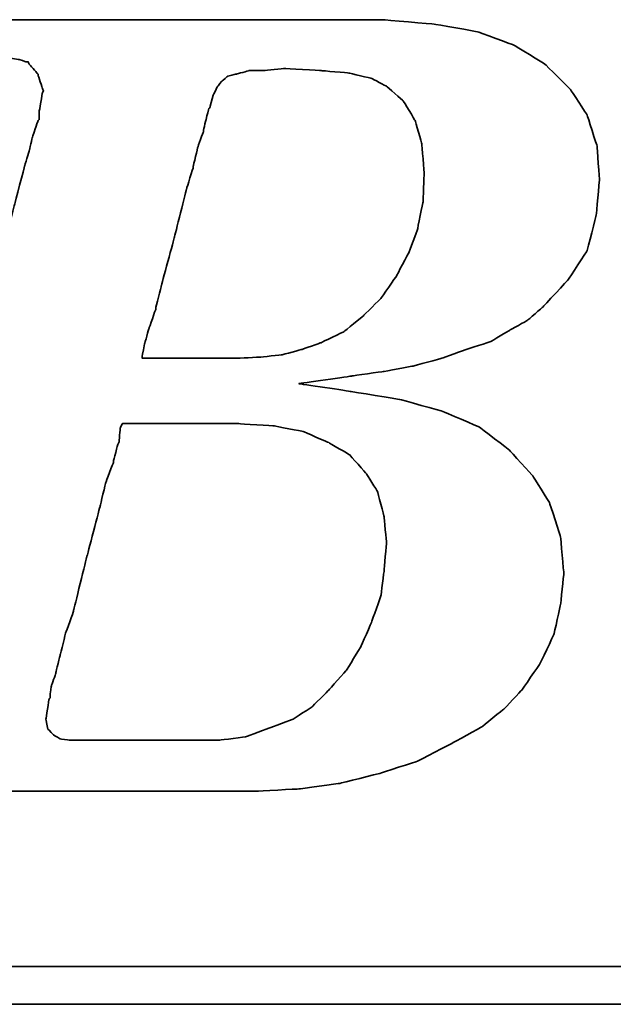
# Model space of a CAD drawing. Header units: millimetres. Extents: x 238 to 550, y 20 to 125.
# Tile 31 of 50: x 454.03 to 455.63, y 55.68 to 58.34. Entities that reach past the tile are written whole.
import ezdxf

# ---------------------------------------------------------------- set-up
doc = ezdxf.new("R2010")
doc.units = ezdxf.units.MM
doc.header["$LTSCALE"] = 0.1
doc.layers.add('DIM', color=4, linetype='CONTINUOUS')
doc.layers.add('layer 1', color=7, linetype='CONTINUOUS')

# ---------------------------------------------------------------- blocks, each defined once
blk = doc.blocks.new('TBI MOTION logo(完整正式版)')
at = {"layer": 'layer 1', "color": 22, "lineweight": 35}
for points, knots in [([(-64.65375, -6.86375), (-64.65375, -6.86375), (-64.84375, -7.29625), (-64.84375, -7.29625), (-64.84375, -7.29625), (-64.84375, -7.29625), (-64.86875, -7.34375), (-64.86875, -7.34375), (-64.86875, -7.34375), (-64.86875, -7.34375), (-64.86875, -7.36875), (-64.86875, -7.36875), (-64.86875, -7.36875), (-64.86875, -7.36875), (-65.15375, -7.65375), (-65.15375, -7.65375), (-65.15375, -7.65375), (-65.15375, -7.65375), (-65.17875, -7.65375), (-65.17875, -7.65375), (-65.17875, -7.65375), (-65.17875, -7.65375), (-65.20375, -7.67875), (-65.20375, -7.67875), (-65.20375, -7.67875), (-65.20375, -7.67875), (-65.58875, -7.87125), (-65.58875, -7.87125), (-65.58875, -7.87125), (-65.58875, -7.87125), (-65.63375, -7.87125), (-65.63375, -7.87125), (-65.63375, -7.87125), (-65.63375, -7.87125), (-65.65875, -7.89375), (-65.65875, -7.89375), (-65.65875, -7.89375), (-65.65875, -7.89375), (-66.09375, -7.94375), (-66.09375, -7.94375), (-66.09375, -7.94375), (-66.09375, -7.94375), (-66.11375, -7.94375), (-66.11375, -7.94375), (-66.11375, -7.94375), (-66.11375, -7.94375), (-66.16375, -7.94375), (-66.16375, -7.94375), (-66.16375, -7.94375), (-66.16375, -7.94375), (-66.30875, -7.94375), (-66.30875, -7.94375), (-66.30875, -7.94375), (-66.30875, -7.94375), (-66.69375, -7.94375), (-66.69375, -7.94375), (-66.69375, -7.94375), (-66.69375, -7.94375), (-67.07375, -7.94375), (-67.07375, -7.94375), (-67.07375, -7.94375), (-67.07375, -7.94375), (-67.12375, -7.94375), (-67.12375, -7.94375), (-67.12375, -7.94375), (-67.12375, -7.94375), (-67.12375, -7.96625), (-67.12375, -7.96625), (-67.12375, -7.96625), (-67.12375, -7.96625), (-67.14875, -7.99125), (-67.14875, -7.99125), (-67.14875, -7.99125), (-67.14875, -7.99125), (-67.24375, -8.34875), (-67.24375, -8.34875), (-67.24375, -8.34875), (-67.24375, -8.34875), (-67.31375, -8.68625), (-67.31375, -8.68625), (-67.31375, -8.68625), (-67.31375, -8.68625), (-67.26875, -8.68625), (-67.26875, -8.68625), (-67.26875, -8.68625), (-67.26875, -8.68625), (-67.07375, -8.68625), (-67.07375, -8.68625), (-67.07375, -8.68625), (-67.07375, -8.68625), (-66.54875, -8.68625), (-66.54875, -8.68625), (-66.54875, -8.68625), (-66.54875, -8.68625), (-65.82625, -8.68625), (-65.82625, -8.68625), (-65.82625, -8.68625), (-65.82625, -8.68625), (-65.01375, -8.68625), (-65.01375, -8.68625), (-65.01375, -8.68625), (-65.01375, -8.68625), (-64.05375, -8.68625), (-64.05375, -8.68625), (-64.05375, -8.68625), (-64.05375, -8.68625), (-62.08375, -8.68625), (-62.08375, -8.68625), (-62.08375, -8.68625), (-62.08375, -8.68625), (-60.06875, -8.68625), (-60.06875, -8.68625), (-60.06875, -8.68625), (-60.06875, -8.68625), (-59.10875, -8.68625), (-59.10875, -8.68625), (-59.10875, -8.68625), (-59.10875, -8.68625), (-58.29375, -8.68625), (-58.29375, -8.68625), (-58.29375, -8.68625), (-58.29375, -8.68625), (-57.57375, -8.68625), (-57.57375, -8.68625), (-57.57375, -8.68625), (-57.57375, -8.68625), (-57.04875, -8.68625), (-57.04875, -8.68625), (-57.04875, -8.68625), (-57.04875, -8.68625), (-56.85375, -8.68625), (-56.85375, -8.68625), (-56.85375, -8.68625), (-56.85375, -8.68625), (-56.70875, -8.68625), (-56.70875, -8.68625), (-56.70875, -8.68625), (-56.70875, -8.68625), (-56.61375, -8.68625), (-56.61375, -8.68625), (-56.61375, -8.68625), (-56.61375, -8.68625), (-56.56875, -8.68625), (-56.56875, -8.68625), (-56.56875, -8.68625), (-56.56875, -8.68625), (-55.65375, -8.63875), (-55.65375, -8.63875), (-55.65375, -8.63875), (-55.65375, -8.63875), (-54.76875, -8.51875), (-54.76875, -8.51875), (-54.76875, -8.51875), (-54.76875, -8.51875), (-53.90375, -8.30375), (-53.90375, -8.30375), (-53.90375, -8.30375), (-53.90375, -8.30375), (-53.08875, -8.03875), (-53.08875, -8.03875), (-53.08875, -8.03875), (-53.08875, -8.03875), (-52.34375, -7.65375), (-52.34375, -7.65375), (-52.34375, -7.65375), (-52.34375, -7.65375), (-51.69875, -7.29625), (-51.69875, -7.29625), (-51.69875, -7.29625), (-51.69875, -7.29625), (-51.21875, -6.91125), (-51.21875, -6.91125), (-51.21875, -6.91125), (-51.21875, -6.91125), (-50.83375, -6.50375), (-50.83375, -6.50375), (-50.83375, -6.50375), (-50.83375, -6.50375), (-50.44875, -5.94875), (-50.44875, -5.94875), (-50.44875, -5.94875), (-50.44875, -5.94875), (-50.13875, -5.30375), (-50.13875, -5.30375), (-50.13875, -5.30375), (-50.13875, -5.30375), (-49.99375, -4.65375), (-49.99375, -4.65375), (-49.99375, -4.65375), (-49.99375, -4.65375), (-49.92375, -3.98375), (-49.92375, -3.98375), (-49.92375, -3.98375), (-49.92375, -3.98375), (-49.99375, -3.19374), (-49.99375, -3.19374), (-49.99375, -3.19374), (-49.99375, -3.19374), (-50.23374, -2.44874), (-50.23374, -2.44874), (-50.23374, -2.44874), (-50.23374, -2.44874), (-50.59375, -1.87374), (-50.59375, -1.87374), (-50.59375, -1.87374), (-50.59375, -1.87374), (-51.09875, -1.31874), (-51.09875, -1.31874), (-51.09875, -1.31874), (-51.09875, -1.31874), (-51.74375, -0.81875), (-51.74375, -0.81875), (-51.74375, -0.81875), (-51.74375, -0.81875), (-52.53875, -0.48125), (-52.53875, -0.48125), (-52.53875, -0.48125), (-52.53875, -0.48125), (-53.47375, -0.21875), (-53.47375, -0.21875), (-53.47375, -0.21875), (-53.47375, -0.21875), (-54.52875, -0.04874), (-54.52875, -0.04874), (-54.52875, -0.04874), (-54.52875, -0.04874), (-55.65375, 0.12125), (-55.65375, 0.12125), (-55.65375, 0.12125), (-55.65375, 0.12125), (-54.50375, 0.28624), (-54.50375, 0.28624), (-54.50375, 0.28624), (-54.50375, 0.28624), (-53.83375, 0.38124), (-53.83375, 0.38124), (-53.83375, 0.38124), (-53.83375, 0.38124), (-53.18375, 0.50125), (-53.18375, 0.50125), (-53.18375, 0.50125), (-53.18375, 0.50125), (-52.55875, 0.66874), (-52.55875, 0.66874), (-52.55875, 0.66874), (-52.55875, 0.66874), (-52.03375, 0.86124), (-52.03375, 0.86124), (-52.03375, 0.86124), (-52.03375, 0.86124), (-51.50374, 1.03124), (-51.50374, 1.03124), (-51.50374, 1.03124), (-51.50374, 1.03124), (-51.09875, 1.27125), (-51.09875, 1.27125), (-51.09875, 1.27125), (-51.09875, 1.27125), (-50.71375, 1.48624), (-50.71375, 1.48624), (-50.71375, 1.48624), (-50.71375, 1.48624), (-50.37625, 1.77625), (-50.37625, 1.77625), (-50.37625, 1.77625), (-50.37625, 1.77625), (-49.82375, 2.37625), (-49.82375, 2.37625), (-49.82375, 2.37625), (-49.82375, 2.37625), (-49.41875, 2.99625), (-49.41875, 2.99625), (-49.41875, 2.99625), (-49.41875, 2.99625), (-49.22375, 3.76625), (-49.22375, 3.76625), (-49.22375, 3.76625), (-49.22375, 3.76625), (-49.15375, 4.50874), (-49.15375, 4.50874), (-49.15375, 4.50874), (-49.15375, 4.50874), (-49.20375, 5.25125), (-49.20375, 5.25125), (-49.20375, 5.25125), (-49.20375, 5.25125), (-49.41875, 5.92625), (-49.41875, 5.92625), (-49.41875, 5.92625), (-49.41875, 5.92625), (-49.77875, 6.47625), (-49.77875, 6.47625), (-49.77875, 6.47625), (-49.77875, 6.47625), (-50.33125, 7.02624), (-50.33125, 7.02624), (-50.33125, 7.02624), (-50.33125, 7.02624), (-51.00125, 7.43625), (-51.00125, 7.43625), (-51.00125, 7.43625), (-51.00125, 7.43625), (-51.79375, 7.72625), (-51.79375, 7.72625), (-51.79375, 7.72625), (-51.79375, 7.72625), (-52.72875, 7.89124), (-52.72875, 7.89124), (-52.72875, 7.89124), (-52.72875, 7.89124), (-53.83375, 7.98625), (-53.83375, 7.98625), (-53.83375, 7.98625), (-53.83375, 7.98625), (-53.92875, 7.98625), (-53.92875, 7.98625), (-53.92875, 7.98625), (-53.92875, 7.98625), (-54.26375, 7.98625), (-54.26375, 7.98625), (-54.26375, 7.98625), (-54.26375, 7.98625), (-54.74375, 7.98625), (-54.74375, 7.98625), (-54.74375, 7.98625), (-54.74375, 7.98625), (-55.36875, 7.98625), (-55.36875, 7.98625), (-55.36875, 7.98625), (-55.36875, 7.98625), (-56.13375, 7.98625), (-56.13375, 7.98625), (-56.13375, 7.98625), (-56.13375, 7.98625), (-56.94875, 7.98625), (-56.94875, 7.98625), (-56.94875, 7.98625), (-56.94875, 7.98625), (-58.77625, 7.98625), (-58.77625, 7.98625), (-58.77625, 7.98625), (-58.77625, 7.98625), (-60.59875, 7.98625), (-60.59875, 7.98625), (-60.59875, 7.98625), (-60.59875, 7.98625), (-61.41375, 7.98625), (-61.41375, 7.98625), (-61.41375, 7.98625), (-61.41375, 7.98625), (-62.17875, 7.98625), (-62.17875, 7.98625), (-62.17875, 7.98625), (-62.17875, 7.98625), (-62.80375, 7.98625), (-62.80375, 7.98625), (-62.80375, 7.98625), (-62.80375, 7.98625), (-63.30625, 7.98625), (-63.30625, 7.98625), (-63.30625, 7.98625), (-63.30625, 7.98625), (-63.57375, 7.98625), (-63.57375, 7.98625), (-63.57375, 7.98625), (-63.57375, 7.98625), (-63.57375, 7.96375), (-63.57375, 7.96375), (-63.57375, 7.96375), (-63.57375, 7.96375), (-63.59875, 7.94125), (-63.59875, 7.94125), (-63.59875, 7.94125), (-63.59875, 7.94125), (-63.69375, 7.55625), (-63.69375, 7.55625), (-63.69375, 7.55625), (-63.69375, 7.55625), (-63.76375, 7.24624), (-63.76375, 7.24624), (-63.76375, 7.24624), (-63.76375, 7.24624), (-63.23875, 7.24624), (-63.23875, 7.24624), (-63.23875, 7.24624), (-63.23875, 7.24624), (-62.75875, 7.24624), (-62.75875, 7.24624), (-62.75875, 7.24624), (-62.75875, 7.24624), (-62.61125, 7.24624), (-62.61125, 7.24624), (-62.61125, 7.24624), (-62.61125, 7.24624), (-62.56625, 7.24624), (-62.56625, 7.24624), (-62.56625, 7.24624), (-62.56625, 7.24624), (-62.22875, 7.24624), (-62.22875, 7.24624), (-62.22875, 7.24624), (-62.22875, 7.24624), (-62.20375, 7.24624), (-62.20375, 7.24624), (-62.20375, 7.24624), (-62.20375, 7.24624), (-62.17875, 7.21875), (-62.17875, 7.21875), (-62.17875, 7.21875), (-62.17875, 7.21875), (-61.96375, 7.17125), (-61.96375, 7.17125), (-61.96375, 7.17125), (-61.96375, 7.17125), (-61.72375, 7.12624), (-61.72375, 7.12624), (-61.72375, 7.12624), (-61.72375, 7.12624), (-61.70375, 7.12624), (-61.70375, 7.12624), (-61.70375, 7.12624), (-61.70375, 7.12624), (-61.55875, 7.07624), (-61.55875, 7.07624), (-61.55875, 7.07624), (-61.55875, 7.07624), (-61.50875, 7.07624), (-61.50875, 7.07624), (-61.50875, 7.07624), (-61.50875, 7.07624), (-61.48375, 7.02624), (-61.48375, 7.02624), (-61.48375, 7.02624), (-61.48375, 7.02624), (-61.31875, 6.83375), (-61.31875, 6.83375), (-61.31875, 6.83375), (-61.31875, 6.83375), (-61.29375, 6.81125), (-61.29375, 6.81125), (-61.29375, 6.81125), (-61.29375, 6.81125), (-61.29375, 6.78625), (-61.29375, 6.78625), (-61.29375, 6.78625), (-61.29375, 6.78625), (-61.19875, 6.50124), (-61.19875, 6.50124), (-61.19875, 6.50124), (-61.19875, 6.50124), (-61.17375, 6.45124), (-61.17375, 6.45124), (-61.17375, 6.45124), (-61.17375, 6.45124), (-61.19875, 6.40625), (-61.19875, 6.40625), (-61.19875, 6.40625), (-61.19875, 6.40625), (-61.26875, 5.99624), (-61.26875, 5.99624), (-61.26875, 5.99624), (-61.26875, 5.99624), (-61.26875, 5.85125), (-61.26875, 5.85125), (-61.26875, 5.85125), (-61.26875, 5.85125), (-61.26875, 5.82625), (-61.26875, 5.82625), (-61.26875, 5.82625), (-61.26875, 5.82625), (-61.29375, 5.80625), (-61.29375, 5.80625), (-61.29375, 5.80625), (-61.29375, 5.80625), (-61.34125, 5.66125), (-61.34125, 5.66125), (-61.34125, 5.66125), (-61.34125, 5.66125), (-61.41375, 5.44625), (-61.41375, 5.44625), (-61.41375, 5.44625), (-61.41375, 5.44625), (-61.48375, 5.15625), (-61.48375, 5.15625), (-61.48375, 5.15625), (-61.48375, 5.15625), (-61.58375, 4.82124), (-61.58375, 4.82124), (-61.58375, 4.82124), (-61.58375, 4.82124), (-61.79875, 4.00375), (-61.79875, 4.00375), (-61.79875, 4.00375), (-61.79875, 4.00375), (-62.05875, 2.99625), (-62.05875, 2.99625), (-62.05875, 2.99625), (-62.05875, 2.99625), (-62.34875, 1.91625), (-62.34875, 1.91625), (-62.34875, 1.91625), (-62.34875, 1.91625), (-62.97375, -0.41124), (-62.97375, -0.41124), (-62.97375, -0.41124), (-62.97375, -0.41124), (-63.59875, -2.75875), (-63.59875, -2.75875), (-63.59875, -2.75875), (-63.59875, -2.75875), (-63.88375, -3.86374), (-63.88375, -3.86374), (-63.88375, -3.86374), (-63.88375, -3.86374), (-64.14875, -4.82374), (-64.14875, -4.82374), (-64.14875, -4.82374), (-64.14875, -4.82374), (-64.36375, -5.64125), (-64.36375, -5.64125), (-64.36375, -5.64125), (-64.36375, -5.64125), (-64.43625, -5.97625), (-64.43625, -5.97625), (-64.43625, -5.97625), (-64.43625, -5.97625), (-64.50875, -6.28625), (-64.50875, -6.28625), (-64.50875, -6.28625), (-64.50875, -6.28625), (-64.50875, -6.30875), (-64.50875, -6.30875), (-64.50875, -6.30875), (-64.50875, -6.30875), (-64.57875, -6.50375), (-64.57875, -6.50375), (-64.57875, -6.50375), (-64.57875, -6.50375), (-64.62875, -6.69625), (-64.62875, -6.69625), (-64.62875, -6.69625), (-64.62875, -6.69625), (-64.62875, -6.76875), (-64.62875, -6.76875), (-64.62875, -6.76875), (-64.62875, -6.76875), (-64.62875, -6.81375), (-64.62875, -6.81375), (-64.62875, -6.81375), (-64.62875, -6.81375), (-64.62875, -6.83875), (-64.62875, -6.83875), (-64.62875, -6.83875), (-64.62875, -6.83875), (-64.65375, -6.86375), (-64.65375, -6.86375)], [0, 0, 0, 0, 0.00719424, 0.00719424, 0.00719424, 0.00719425, 0.01438849, 0.01438849, 0.01438849, 0.0143885, 0.02158273, 0.02158273, 0.02158273, 0.02158274, 0.02877698, 0.02877698, 0.02877698, 0.02877699, 0.03597122, 0.03597122, 0.03597122, 0.03597123, 0.04316547, 0.04316547, 0.04316547, 0.04316548, 0.05035971, 0.05035971, 0.05035971, 0.05035972, 0.05755396, 0.05755396, 0.05755396, 0.05755397, 0.0647482, 0.0647482, 0.0647482, 0.06474821, 0.07194245, 0.07194245, 0.07194245, 0.07194246, 0.07913669, 0.07913669, 0.07913669, 0.0791367, 0.08633094, 0.08633094, 0.08633094, 0.08633095, 0.09352518, 0.09352518, 0.09352518, 0.09352519, 0.10071942, 0.10071942, 0.10071942, 0.10071943, 0.10791367, 0.10791367, 0.10791367, 0.10791368, 0.11510791, 0.11510791, 0.11510791, 0.11510792, 0.12230216, 0.12230216, 0.12230216, 0.12230217, 0.1294964, 0.1294964, 0.1294964, 0.12949641, 0.13669065, 0.13669065, 0.13669065, 0.13669066, 0.14388489, 0.14388489, 0.14388489, 0.1438849, 0.15107914, 0.15107914, 0.15107914, 0.15107915, 0.15827338, 0.15827338, 0.15827338, 0.15827339, 0.16546763, 0.16546763, 0.16546763, 0.16546764, 0.17266187, 0.17266187, 0.17266187, 0.17266188, 0.17985612, 0.17985612, 0.17985612, 0.17985613, 0.18705036, 0.18705036, 0.18705036, 0.18705037, 0.1942446, 0.1942446, 0.1942446, 0.19424461, 0.20143885, 0.20143885, 0.20143885, 0.20143886, 0.20863309, 0.20863309, 0.20863309, 0.2086331, 0.21582734, 0.21582734, 0.21582734, 0.21582735, 0.22302158, 0.22302158, 0.22302158, 0.22302159, 0.23021583, 0.23021583, 0.23021583, 0.23021584, 0.23741007, 0.23741007, 0.23741007, 0.23741008, 0.24460432, 0.24460432, 0.24460432, 0.24460433, 0.25179856, 0.25179856, 0.25179856, 0.25179857, 0.25899281, 0.25899281, 0.25899281, 0.25899282, 0.26618705, 0.26618705, 0.26618705, 0.26618706, 0.27338129, 0.27338129, 0.27338129, 0.2733813, 0.28057554, 0.28057554, 0.28057554, 0.28057555, 0.28776978, 0.28776978, 0.28776978, 0.28776979, 0.29496403, 0.29496403, 0.29496403, 0.29496404, 0.30215827, 0.30215827, 0.30215827, 0.30215828, 0.30935252, 0.30935252, 0.30935252, 0.30935253, 0.31654676, 0.31654676, 0.31654676, 0.31654677, 0.32374101, 0.32374101, 0.32374101, 0.32374102, 0.33093525, 0.33093525, 0.33093525, 0.33093526, 0.3381295, 0.3381295, 0.3381295, 0.33812951, 0.34532374, 0.34532374, 0.34532374, 0.34532375, 0.35251799, 0.35251799, 0.35251799, 0.352518, 0.35971223, 0.35971223, 0.35971223, 0.35971224, 0.36690647, 0.36690647, 0.36690647, 0.36690648, 0.37410072, 0.37410072, 0.37410072, 0.37410073, 0.38129496, 0.38129496, 0.38129496, 0.38129497, 0.38848921, 0.38848921, 0.38848921, 0.38848922, 0.39568345, 0.39568345, 0.39568345, 0.39568346, 0.4028777, 0.4028777, 0.4028777, 0.40287771, 0.41007194, 0.41007194, 0.41007194, 0.41007195, 0.41726619, 0.41726619, 0.41726619, 0.4172662, 0.42446043, 0.42446043, 0.42446043, 0.42446044, 0.43165468, 0.43165468, 0.43165468, 0.43165469, 0.43884892, 0.43884892, 0.43884892, 0.43884893, 0.44604317, 0.44604317, 0.44604317, 0.44604318, 0.45323741, 0.45323741, 0.45323741, 0.45323742, 0.46043165, 0.46043165, 0.46043165, 0.46043166, 0.4676259, 0.4676259, 0.4676259, 0.46762591, 0.47482014, 0.47482014, 0.47482014, 0.47482015, 0.48201439, 0.48201439, 0.48201439, 0.4820144, 0.48920863, 0.48920863, 0.48920863, 0.48920864, 0.49640288, 0.49640288, 0.49640288, 0.49640289, 0.50359712, 0.50359712, 0.50359712, 0.50359713, 0.51079137, 0.51079137, 0.51079137, 0.51079138, 0.51798561, 0.51798561, 0.51798561, 0.51798562, 0.52517986, 0.52517986, 0.52517986, 0.52517987, 0.5323741, 0.5323741, 0.5323741, 0.53237411, 0.53956835, 0.53956835, 0.53956835, 0.53956836, 0.54676259, 0.54676259, 0.54676259, 0.5467626, 0.55395683, 0.55395683, 0.55395683, 0.55395684, 0.56115108, 0.56115108, 0.56115108, 0.56115109, 0.56834532, 0.56834532, 0.56834532, 0.56834533, 0.57553957, 0.57553957, 0.57553957, 0.57553958, 0.58273381, 0.58273381, 0.58273381, 0.58273382, 0.58992806, 0.58992806, 0.58992806, 0.58992807, 0.5971223, 0.5971223, 0.5971223, 0.59712231, 0.60431655, 0.60431655, 0.60431655, 0.60431656, 0.61151079, 0.61151079, 0.61151079, 0.6115108, 0.61870504, 0.61870504, 0.61870504, 0.61870505, 0.62589928, 0.62589928, 0.62589928, 0.62589929, 0.63309353, 0.63309353, 0.63309353, 0.63309354, 0.64028777, 0.64028777, 0.64028777, 0.64028778, 0.64748201, 0.64748201, 0.64748201, 0.64748202, 0.65467626, 0.65467626, 0.65467626, 0.65467627, 0.6618705, 0.6618705, 0.6618705, 0.66187051, 0.66906475, 0.66906475, 0.66906475, 0.66906476, 0.67625899, 0.67625899, 0.67625899, 0.676259, 0.68345324, 0.68345324, 0.68345324, 0.68345325, 0.69064748, 0.69064748, 0.69064748, 0.69064749, 0.69784173, 0.69784173, 0.69784173, 0.69784174, 0.70503597, 0.70503597, 0.70503597, 0.70503598, 0.71223022, 0.71223022, 0.71223022, 0.71223023, 0.71942446, 0.71942446, 0.71942446, 0.71942447, 0.72661871, 0.72661871, 0.72661871, 0.72661872, 0.73381295, 0.73381295, 0.73381295, 0.73381296, 0.74100719, 0.74100719, 0.74100719, 0.7410072, 0.74820144, 0.74820144, 0.74820144, 0.74820145, 0.75539568, 0.75539568, 0.75539568, 0.75539569, 0.76258993, 0.76258993, 0.76258993, 0.76258994, 0.76978417, 0.76978417, 0.76978417, 0.76978418, 0.77697842, 0.77697842, 0.77697842, 0.77697843, 0.78417266, 0.78417266, 0.78417266, 0.78417267, 0.79136691, 0.79136691, 0.79136691, 0.79136692, 0.79856115, 0.79856115, 0.79856115, 0.79856116, 0.8057554, 0.8057554, 0.8057554, 0.80575541, 0.81294964, 0.81294964, 0.81294964, 0.81294965, 0.82014388, 0.82014388, 0.82014388, 0.82014389, 0.82733813, 0.82733813, 0.82733813, 0.82733814, 0.83453237, 0.83453237, 0.83453237, 0.83453238, 0.84172662, 0.84172662, 0.84172662, 0.84172663, 0.84892086, 0.84892086, 0.84892086, 0.84892087, 0.85611511, 0.85611511, 0.85611511, 0.85611512, 0.86330935, 0.86330935, 0.86330935, 0.86330936, 0.8705036, 0.8705036, 0.8705036, 0.87050361, 0.87769784, 0.87769784, 0.87769784, 0.87769785, 0.88489209, 0.88489209, 0.88489209, 0.8848921, 0.89208633, 0.89208633, 0.89208633, 0.89208634, 0.89928058, 0.89928058, 0.89928058, 0.89928059, 0.90647482, 0.90647482, 0.90647482, 0.90647483, 0.91366906, 0.91366906, 0.91366906, 0.91366907, 0.92086331, 0.92086331, 0.92086331, 0.92086332, 0.92805755, 0.92805755, 0.92805755, 0.92805756, 0.9352518, 0.9352518, 0.9352518, 0.93525181, 0.94244604, 0.94244604, 0.94244604, 0.94244605, 0.94964029, 0.94964029, 0.94964029, 0.9496403, 0.95683453, 0.95683453, 0.95683453, 0.95683454, 0.96402878, 0.96402878, 0.96402878, 0.96402879, 0.97122302, 0.97122302, 0.97122302, 0.97122303, 0.97841727, 0.97841727, 0.97841727, 0.97841728, 0.98561151, 0.98561151, 0.98561151, 0.98561152, 0.99280576, 0.99280576, 0.99280576, 0.99280577, 1, 1, 1, 1]), ([(-57.50375, 6.35625), (-57.50375, 6.35625), (-57.57375, 6.11625), (-57.57375, 6.11625), (-57.57375, 6.11625), (-57.57375, 6.11625), (-57.57375, 6.09125), (-57.57375, 6.09125), (-57.57375, 6.09125), (-57.57375, 6.09125), (-57.59875, 6.06625), (-57.59875, 6.06625), (-57.59875, 6.06625), (-57.59875, 6.06625), (-57.64875, 5.87625), (-57.64875, 5.87625), (-57.64875, 5.87625), (-57.64875, 5.87625), (-57.71875, 5.58875), (-57.71875, 5.58875), (-57.71875, 5.58875), (-57.71875, 5.58875), (-57.71875, 5.56625), (-57.71875, 5.56625), (-57.71875, 5.56625), (-57.71875, 5.56625), (-57.83875, 5.23125), (-57.83875, 5.23125), (-57.83875, 5.23125), (-57.83875, 5.23125), (-57.93625, 4.82124), (-57.93625, 4.82124), (-57.93625, 4.82124), (-57.93625, 4.82124), (-57.93625, 4.79624), (-57.93625, 4.79624), (-57.93625, 4.79624), (-57.93625, 4.79624), (-58.07875, 4.34125), (-58.07875, 4.34125), (-58.07875, 4.34125), (-58.07875, 4.34125), (-58.34375, 3.28625), (-58.34375, 3.28625), (-58.34375, 3.28625), (-58.34375, 3.28625), (-58.62875, 2.23124), (-58.62875, 2.23124), (-58.62875, 2.23124), (-58.62875, 2.23124), (-58.74875, 1.75125), (-58.74875, 1.75125), (-58.74875, 1.75125), (-58.74875, 1.75125), (-58.74875, 1.72625), (-58.74875, 1.72625), (-58.74875, 1.72625), (-58.74875, 1.72625), (-58.89375, 1.31625), (-58.89375, 1.31625), (-58.89375, 1.31625), (-58.89375, 1.31625), (-58.98875, 0.98124), (-58.98875, 0.98124), (-58.98875, 0.98124), (-58.98875, 0.98124), (-59.03875, 0.71625), (-59.03875, 0.71625), (-59.03875, 0.71625), (-59.03875, 0.71625), (-59.03875, 0.66874), (-59.03875, 0.66874), (-59.03875, 0.66874), (-59.03875, 0.66874), (-58.91875, 0.66874), (-58.91875, 0.66874), (-58.91875, 0.66874), (-58.91875, 0.66874), (-58.53375, 0.66874), (-58.53375, 0.66874), (-58.53375, 0.66874), (-58.53375, 0.66874), (-58.10375, 0.66874), (-58.10375, 0.66874), (-58.10375, 0.66874), (-58.10375, 0.66874), (-57.66875, 0.66874), (-57.66875, 0.66874), (-57.66875, 0.66874), (-57.66875, 0.66874), (-57.33375, 0.66874), (-57.33375, 0.66874), (-57.33375, 0.66874), (-57.33375, 0.66874), (-57.09375, 0.66874), (-57.09375, 0.66874), (-57.09375, 0.66874), (-57.09375, 0.66874), (-56.99875, 0.66874), (-56.99875, 0.66874), (-56.99875, 0.66874), (-56.99875, 0.66874), (-56.49375, 0.69374), (-56.49375, 0.69374), (-56.49375, 0.69374), (-56.49375, 0.69374), (-56.01375, 0.74374), (-56.01375, 0.74374), (-56.01375, 0.74374), (-56.01375, 0.74374), (-55.58375, 0.86124), (-55.58375, 0.86124), (-55.58375, 0.86124), (-55.58375, 0.86124), (-55.17375, 1.00624), (-55.17375, 1.00624), (-55.17375, 1.00624), (-55.17375, 1.00624), (-54.67375, 1.24625), (-54.67375, 1.24625), (-54.67375, 1.24625), (-54.67375, 1.24625), (-54.26375, 1.58124), (-54.26375, 1.58124), (-54.26375, 1.58124), (-54.26375, 1.58124), (-53.87875, 1.96374), (-53.87875, 1.96374), (-53.87875, 1.96374), (-53.87875, 1.96374), (-53.54375, 2.44625), (-53.54375, 2.44625), (-53.54375, 2.44625), (-53.54375, 2.44625), (-53.27875, 2.95125), (-53.27875, 2.95125), (-53.27875, 2.95125), (-53.27875, 2.95125), (-53.08875, 3.45124), (-53.08875, 3.45124), (-53.08875, 3.45124), (-53.08875, 3.45124), (-52.96875, 4.05124), (-52.96875, 4.05124), (-52.96875, 4.05124), (-52.96875, 4.05124), (-52.94375, 4.65125), (-52.94375, 4.65125), (-52.94375, 4.65125), (-52.94375, 4.65125), (-52.99375, 5.30125), (-52.99375, 5.30125), (-52.99375, 5.30125), (-52.99375, 5.30125), (-53.13875, 5.80625), (-53.13875, 5.80625), (-53.13875, 5.80625), (-53.13875, 5.80625), (-53.39875, 6.23625), (-53.39875, 6.23625), (-53.39875, 6.23625), (-53.39875, 6.23625), (-53.75875, 6.54875), (-53.75875, 6.54875), (-53.75875, 6.54875), (-53.75875, 6.54875), (-54.07375, 6.71625), (-54.07375, 6.71625), (-54.07375, 6.71625), (-54.07375, 6.71625), (-54.57375, 6.83375), (-54.57375, 6.83375), (-54.57375, 6.83375), (-54.57375, 6.83375), (-55.17375, 6.88625), (-55.17375, 6.88625), (-55.17375, 6.88625), (-55.17375, 6.88625), (-55.96875, 6.93125), (-55.96875, 6.93125), (-55.96875, 6.93125), (-55.96875, 6.93125), (-56.39875, 6.88625), (-56.39875, 6.88625), (-56.39875, 6.88625), (-56.39875, 6.88625), (-56.42125, 6.88625), (-56.42125, 6.88625), (-56.42125, 6.88625), (-56.42125, 6.88625), (-56.73375, 6.88625), (-56.73375, 6.88625), (-56.73375, 6.88625), (-56.73375, 6.88625), (-56.99875, 6.81125), (-56.99875, 6.81125), (-56.99875, 6.81125), (-56.99875, 6.81125), (-57.02375, 6.81125), (-57.02375, 6.81125), (-57.02375, 6.81125), (-57.02375, 6.81125), (-57.18875, 6.76625), (-57.18875, 6.76625), (-57.18875, 6.76625), (-57.18875, 6.76625), (-57.30875, 6.66625), (-57.30875, 6.66625), (-57.30875, 6.66625), (-57.30875, 6.66625), (-57.40875, 6.54875), (-57.40875, 6.54875), (-57.40875, 6.54875), (-57.40875, 6.54875), (-57.50375, 6.35625), (-57.50375, 6.35625)], [0, 0, 0, 0, 0.01851852, 0.01851852, 0.01851852, 0.01851853, 0.03703704, 0.03703704, 0.03703704, 0.03703705, 0.05555556, 0.05555556, 0.05555556, 0.05555557, 0.07407407, 0.07407407, 0.07407407, 0.07407408, 0.09259259, 0.09259259, 0.09259259, 0.0925926, 0.11111111, 0.11111111, 0.11111111, 0.11111112, 0.12962963, 0.12962963, 0.12962963, 0.12962964, 0.14814815, 0.14814815, 0.14814815, 0.14814816, 0.16666667, 0.16666667, 0.16666667, 0.16666668, 0.18518519, 0.18518519, 0.18518519, 0.1851852, 0.2037037, 0.2037037, 0.2037037, 0.20370371, 0.22222222, 0.22222222, 0.22222222, 0.22222223, 0.24074074, 0.24074074, 0.24074074, 0.24074075, 0.25925926, 0.25925926, 0.25925926, 0.25925927, 0.27777778, 0.27777778, 0.27777778, 0.27777779, 0.2962963, 0.2962963, 0.2962963, 0.29629631, 0.31481481, 0.31481481, 0.31481481, 0.31481482, 0.33333333, 0.33333333, 0.33333333, 0.33333334, 0.35185185, 0.35185185, 0.35185185, 0.35185186, 0.37037037, 0.37037037, 0.37037037, 0.37037038, 0.38888889, 0.38888889, 0.38888889, 0.3888889, 0.40740741, 0.40740741, 0.40740741, 0.40740742, 0.42592593, 0.42592593, 0.42592593, 0.42592594, 0.44444444, 0.44444444, 0.44444444, 0.44444445, 0.46296296, 0.46296296, 0.46296296, 0.46296297, 0.48148148, 0.48148148, 0.48148148, 0.48148149, 0.5, 0.5, 0.5, 0.50000001, 0.51851852, 0.51851852, 0.51851852, 0.51851853, 0.53703704, 0.53703704, 0.53703704, 0.53703705, 0.55555556, 0.55555556, 0.55555556, 0.55555557, 0.57407407, 0.57407407, 0.57407407, 0.57407408, 0.59259259, 0.59259259, 0.59259259, 0.5925926, 0.61111111, 0.61111111, 0.61111111, 0.61111112, 0.62962963, 0.62962963, 0.62962963, 0.62962964, 0.64814815, 0.64814815, 0.64814815, 0.64814816, 0.66666667, 0.66666667, 0.66666667, 0.66666668, 0.68518519, 0.68518519, 0.68518519, 0.6851852, 0.7037037, 0.7037037, 0.7037037, 0.70370371, 0.72222222, 0.72222222, 0.72222222, 0.72222223, 0.74074074, 0.74074074, 0.74074074, 0.74074075, 0.75925926, 0.75925926, 0.75925926, 0.75925927, 0.77777778, 0.77777778, 0.77777778, 0.77777779, 0.7962963, 0.7962963, 0.7962963, 0.79629631, 0.81481481, 0.81481481, 0.81481481, 0.81481482, 0.83333333, 0.83333333, 0.83333333, 0.83333334, 0.85185185, 0.85185185, 0.85185185, 0.85185186, 0.87037037, 0.87037037, 0.87037037, 0.87037038, 0.88888889, 0.88888889, 0.88888889, 0.8888889, 0.90740741, 0.90740741, 0.90740741, 0.90740742, 0.92592593, 0.92592593, 0.92592593, 0.92592594, 0.94444444, 0.94444444, 0.94444444, 0.94444445, 0.96296296, 0.96296296, 0.96296296, 0.96296297, 0.98148148, 0.98148148, 0.98148148, 0.98148149, 1, 1, 1, 1]), ([(-61.03125, -6.57375), (-61.03125, -6.57375), (-61.03125, -6.67125), (-61.03125, -6.67125), (-61.03125, -6.67125), (-61.03125, -6.67125), (-61.05375, -6.69625), (-61.05375, -6.69625), (-61.05375, -6.69625), (-61.05375, -6.69625), (-61.12375, -7.12875), (-61.12375, -7.12875), (-61.12375, -7.12875), (-61.12375, -7.12875), (-61.07875, -7.34375), (-61.07875, -7.34375), (-61.07875, -7.34375), (-61.07875, -7.34375), (-60.93375, -7.48875), (-60.93375, -7.48875), (-60.93375, -7.48875), (-60.93375, -7.48875), (-60.81375, -7.55625), (-60.81375, -7.55625), (-60.81375, -7.55625), (-60.81375, -7.55625), (-60.62375, -7.58375), (-60.62375, -7.58375), (-60.62375, -7.58375), (-60.62375, -7.58375), (-60.30875, -7.58375), (-60.30875, -7.58375), (-60.30875, -7.58375), (-60.30875, -7.58375), (-59.97375, -7.58375), (-59.97375, -7.58375), (-59.97375, -7.58375), (-59.97375, -7.58375), (-59.87875, -7.58375), (-59.87875, -7.58375), (-59.87875, -7.58375), (-59.87875, -7.58375), (-59.63625, -7.58375), (-59.63625, -7.58375), (-59.63625, -7.58375), (-59.63625, -7.58375), (-58.96875, -7.58375), (-58.96875, -7.58375), (-58.96875, -7.58375), (-58.96875, -7.58375), (-58.29375, -7.58375), (-58.29375, -7.58375), (-58.29375, -7.58375), (-58.29375, -7.58375), (-58.05375, -7.58375), (-58.05375, -7.58375), (-58.05375, -7.58375), (-58.05375, -7.58375), (-57.98375, -7.58375), (-57.98375, -7.58375), (-57.98375, -7.58375), (-57.98375, -7.58375), (-57.35875, -7.58375), (-57.35875, -7.58375), (-57.35875, -7.58375), (-57.35875, -7.58375), (-56.78375, -7.50875), (-56.78375, -7.50875), (-56.78375, -7.50875), (-56.78375, -7.50875), (-56.27875, -7.31875), (-56.27875, -7.31875), (-56.27875, -7.31875), (-56.27875, -7.31875), (-55.77375, -7.12875), (-55.77375, -7.12875), (-55.77375, -7.12875), (-55.77375, -7.12875), (-55.36875, -6.86375), (-55.36875, -6.86375), (-55.36875, -6.86375), (-55.36875, -6.86375), (-55.00875, -6.50375), (-55.00875, -6.50375), (-55.00875, -6.50375), (-55.00875, -6.50375), (-54.62375, -6.06875), (-54.62375, -6.06875), (-54.62375, -6.06875), (-54.62375, -6.06875), (-54.31375, -5.56875), (-54.31375, -5.56875), (-54.31375, -5.56875), (-54.31375, -5.56875), (-54.07375, -5.01625), (-54.07375, -5.01625), (-54.07375, -5.01625), (-54.07375, -5.01625), (-53.87875, -4.46374), (-53.87875, -4.46374), (-53.87875, -4.46374), (-53.87875, -4.46374), (-53.80875, -3.91375), (-53.80875, -3.91375), (-53.80875, -3.91375), (-53.80875, -3.91375), (-53.75875, -3.31375), (-53.75875, -3.31375), (-53.75875, -3.31375), (-53.75875, -3.31375), (-53.80875, -2.75875), (-53.80875, -2.75875), (-53.80875, -2.75875), (-53.80875, -2.75875), (-53.95375, -2.20875), (-53.95375, -2.20875), (-53.95375, -2.20875), (-53.95375, -2.20875), (-54.19375, -1.82625), (-54.19375, -1.82625), (-54.19375, -1.82625), (-54.19375, -1.82625), (-54.55375, -1.41875), (-54.55375, -1.41875), (-54.55375, -1.41875), (-54.55375, -1.41875), (-55.00875, -1.15125), (-55.00875, -1.15125), (-55.00875, -1.15125), (-55.00875, -1.15125), (-55.56125, -0.91375), (-55.56125, -0.91375), (-55.56125, -0.91375), (-55.56125, -0.91375), (-56.18125, -0.79375), (-56.18125, -0.79375), (-56.18125, -0.79375), (-56.18125, -0.79375), (-56.94875, -0.74374), (-56.94875, -0.74374), (-56.94875, -0.74374), (-56.94875, -0.74374), (-56.99875, -0.74374), (-56.99875, -0.74374), (-56.99875, -0.74374), (-56.99875, -0.74374), (-57.09375, -0.74374), (-57.09375, -0.74374), (-57.09375, -0.74374), (-57.09375, -0.74374), (-57.38375, -0.74374), (-57.38375, -0.74374), (-57.38375, -0.74374), (-57.38375, -0.74374), (-57.76875, -0.74374), (-57.76875, -0.74374), (-57.76875, -0.74374), (-57.76875, -0.74374), (-58.24625, -0.74374), (-58.24625, -0.74374), (-58.24625, -0.74374), (-58.24625, -0.74374), (-58.72875, -0.74374), (-58.72875, -0.74374), (-58.72875, -0.74374), (-58.72875, -0.74374), (-59.20875, -0.74374), (-59.20875, -0.74374), (-59.20875, -0.74374), (-59.20875, -0.74374), (-59.46875, -0.74374), (-59.46875, -0.74374), (-59.46875, -0.74374), (-59.46875, -0.74374), (-59.51625, -0.83875), (-59.51625, -0.83875), (-59.51625, -0.83875), (-59.51625, -0.83875), (-59.54375, -1.15125), (-59.54375, -1.15125), (-59.54375, -1.15125), (-59.54375, -1.15125), (-59.56375, -1.17874), (-59.56375, -1.17874), (-59.56375, -1.17874), (-59.56375, -1.17874), (-59.66375, -1.55875), (-59.66375, -1.55875), (-59.66375, -1.55875), (-59.66375, -1.55875), (-59.66375, -1.58375), (-59.66375, -1.58375), (-59.66375, -1.58375), (-59.66375, -1.58375), (-59.82875, -2.01874), (-59.82875, -2.01874), (-59.82875, -2.01874), (-59.82875, -2.01874), (-59.94875, -2.52125), (-59.94875, -2.52125), (-59.94875, -2.52125), (-59.94875, -2.52125), (-60.23875, -3.62375), (-60.23875, -3.62375), (-60.23875, -3.62375), (-60.23875, -3.62375), (-60.52375, -4.77624), (-60.52375, -4.77624), (-60.52375, -4.77624), (-60.52375, -4.77624), (-60.52375, -4.79874), (-60.52375, -4.79874), (-60.52375, -4.79874), (-60.52375, -4.79874), (-60.69125, -5.25375), (-60.69125, -5.25375), (-60.69125, -5.25375), (-60.69125, -5.25375), (-60.81375, -5.73625), (-60.81375, -5.73625), (-60.81375, -5.73625), (-60.81375, -5.73625), (-60.90875, -6.11875), (-60.90875, -6.11875), (-60.90875, -6.11875), (-60.90875, -6.11875), (-60.90875, -6.14375), (-60.90875, -6.14375), (-60.90875, -6.14375), (-60.90875, -6.14375), (-61.00375, -6.40875), (-61.00375, -6.40875), (-61.00375, -6.40875), (-61.00375, -6.40875), (-61.03125, -6.57375), (-61.03125, -6.57375)], [0, 0, 0, 0, 0.01694915, 0.01694915, 0.01694915, 0.01694916, 0.03389831, 0.03389831, 0.03389831, 0.03389832, 0.05084746, 0.05084746, 0.05084746, 0.05084747, 0.06779661, 0.06779661, 0.06779661, 0.06779662, 0.08474576, 0.08474576, 0.08474576, 0.08474577, 0.10169492, 0.10169492, 0.10169492, 0.10169493, 0.11864407, 0.11864407, 0.11864407, 0.11864408, 0.13559322, 0.13559322, 0.13559322, 0.13559323, 0.15254237, 0.15254237, 0.15254237, 0.15254238, 0.16949153, 0.16949153, 0.16949153, 0.16949154, 0.18644068, 0.18644068, 0.18644068, 0.18644069, 0.20338983, 0.20338983, 0.20338983, 0.20338984, 0.22033898, 0.22033898, 0.22033898, 0.22033899, 0.23728814, 0.23728814, 0.23728814, 0.23728815, 0.25423729, 0.25423729, 0.25423729, 0.2542373, 0.27118644, 0.27118644, 0.27118644, 0.27118645, 0.28813559, 0.28813559, 0.28813559, 0.2881356, 0.30508475, 0.30508475, 0.30508475, 0.30508476, 0.3220339, 0.3220339, 0.3220339, 0.32203391, 0.33898305, 0.33898305, 0.33898305, 0.33898306, 0.3559322, 0.3559322, 0.3559322, 0.35593221, 0.37288136, 0.37288136, 0.37288136, 0.37288137, 0.38983051, 0.38983051, 0.38983051, 0.38983052, 0.40677966, 0.40677966, 0.40677966, 0.40677967, 0.42372881, 0.42372881, 0.42372881, 0.42372882, 0.44067797, 0.44067797, 0.44067797, 0.44067798, 0.45762712, 0.45762712, 0.45762712, 0.45762713, 0.47457627, 0.47457627, 0.47457627, 0.47457628, 0.49152542, 0.49152542, 0.49152542, 0.49152543, 0.50847458, 0.50847458, 0.50847458, 0.50847459, 0.52542373, 0.52542373, 0.52542373, 0.52542374, 0.54237288, 0.54237288, 0.54237288, 0.54237289, 0.55932203, 0.55932203, 0.55932203, 0.55932204, 0.57627119, 0.57627119, 0.57627119, 0.5762712, 0.59322034, 0.59322034, 0.59322034, 0.59322035, 0.61016949, 0.61016949, 0.61016949, 0.6101695, 0.62711864, 0.62711864, 0.62711864, 0.62711865, 0.6440678, 0.6440678, 0.6440678, 0.64406781, 0.66101695, 0.66101695, 0.66101695, 0.66101696, 0.6779661, 0.6779661, 0.6779661, 0.67796611, 0.69491525, 0.69491525, 0.69491525, 0.69491526, 0.71186441, 0.71186441, 0.71186441, 0.71186442, 0.72881356, 0.72881356, 0.72881356, 0.72881357, 0.74576271, 0.74576271, 0.74576271, 0.74576272, 0.76271186, 0.76271186, 0.76271186, 0.76271187, 0.77966102, 0.77966102, 0.77966102, 0.77966103, 0.79661017, 0.79661017, 0.79661017, 0.79661018, 0.81355932, 0.81355932, 0.81355932, 0.81355933, 0.83050847, 0.83050847, 0.83050847, 0.83050848, 0.84745763, 0.84745763, 0.84745763, 0.84745764, 0.86440678, 0.86440678, 0.86440678, 0.86440679, 0.88135593, 0.88135593, 0.88135593, 0.88135594, 0.89830508, 0.89830508, 0.89830508, 0.89830509, 0.91525424, 0.91525424, 0.91525424, 0.91525425, 0.93220339, 0.93220339, 0.93220339, 0.9322034, 0.94915254, 0.94915254, 0.94915254, 0.94915255, 0.96610169, 0.96610169, 0.96610169, 0.9661017, 0.98305085, 0.98305085, 0.98305085, 0.98305086, 1, 1, 1, 1]), ([(75.90875, -9.47875), (75.90875, -9.47875), (75.90875, -12.28625), (75.90875, -12.28625), (75.90875, -12.28625), (75.90875, -12.28625), (75.90875, -12.47875), (75.90875, -12.47875), (75.90875, -12.47875), (75.90875, -12.47875), (75.71625, -12.47875), (75.71625, -12.47875), (75.71625, -12.47875), (75.71625, -12.47875), (-88.32875, -12.47875), (-88.32875, -12.47875), (-88.32875, -12.47875), (-88.32875, -12.47875), (-88.32875, -13.29375), (-88.32875, -13.29375), (-88.32875, -13.29375), (-88.32875, -13.29375), (82.89125, -13.29375), (82.89125, -13.29375), (82.89125, -13.29375), (82.89125, -13.29375), (75.90875, -9.47875), (75.90875, -9.47875)], [0, 0, 0, 0, 0.14285714, 0.14285714, 0.14285714, 0.14285715, 0.28571429, 0.28571429, 0.28571429, 0.2857143, 0.42857143, 0.42857143, 0.42857143, 0.42857144, 0.57142857, 0.57142857, 0.57142857, 0.57142858, 0.71428571, 0.71428571, 0.71428571, 0.71428572, 0.85714286, 0.85714286, 0.85714286, 0.85714287, 1, 1, 1, 1])]:
    blk.add_open_spline(points, degree=3, knots=knots, dxfattribs=at)

msp = doc.modelspace()

# ---------------------------------------------------------------- block references
at = {"layer": 'DIM', "color": 0, "xscale": 0.1250977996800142, "yscale": 0.1250977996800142, "zscale": 0.1250977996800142}
msp.add_blockref('TBI MOTION logo(完整正式版)', (461.7458, 57.3387), dxfattribs=at)

doc.saveas('drawing.dxf')
